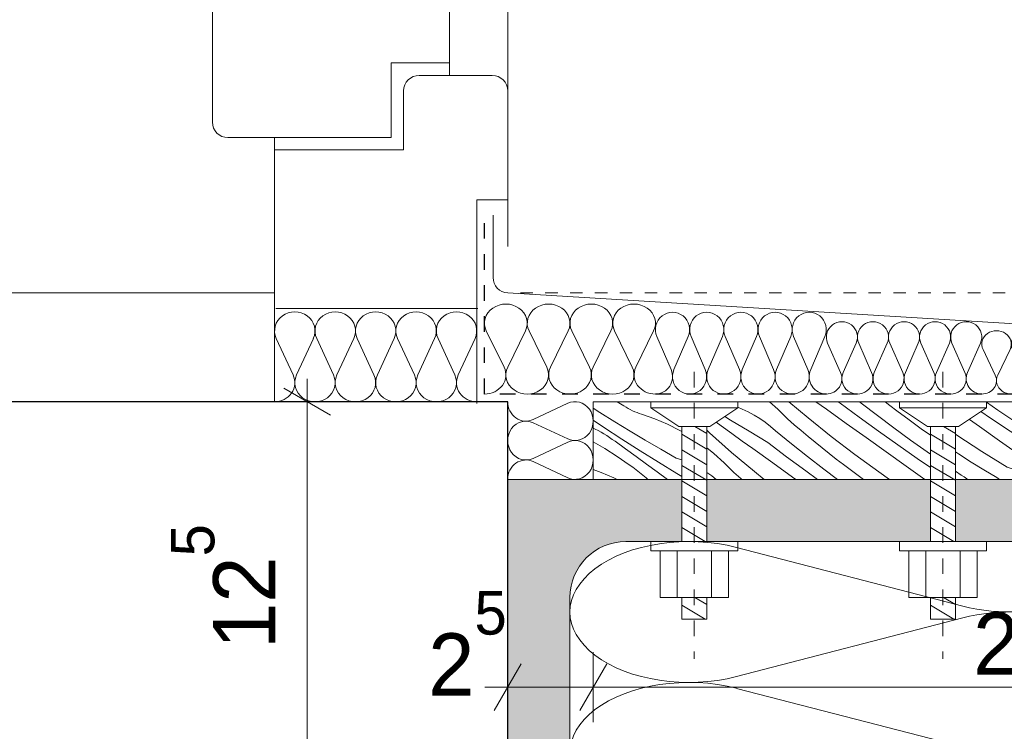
# Model space of a CAD drawing. Extents: x -93487 to -89412, y 100871 to 103816.
# Tile 5 of 15: x -92954 to -92637, y 102192 to 102421. Entities that reach past the tile are written whole.
import ezdxf

# ---------------------------------------------------------------- set-up
doc = ezdxf.new("R2010")
doc.units = 0
doc.header["$MEASUREMENT"] = 0
for name, pattern in [('Dashed', [56.444445, 28.222222, -28.222222]), ('Hidden Line', [10, 5, -5]), ('Hidden Line copy', [8, 4, -4])]:
    doc.linetypes.add(name, pattern=pattern)
for name, color, linetype, lineweight in [('Arch balustrady_Nr_Pióra__21', 7, 'Continuous', 13), ('Arch konstrukcja dachu_Nr_Pióra__21', 7, 'Continuous', 13), ('Arch odwodniene_Nr_Pióra__21', 7, 'Continuous', 13), ('Arch wykończenie_Nr_Pióra__21', 7, 'Continuous', 13), ('Arch wymiary_Nr_Pióra__21', 7, 'Continuous', 13), ('INWENT.ŚCIANY_Nr_Pióra__1', 7, 'Continuous', 25)]:
    doc.layers.add(name, color=color, linetype=linetype, lineweight=lineweight)
doc.layers.add('Arch ocieplenie', color=7, linetype='Continuous')
doc.layers.add('Arch wymiary', color=7, linetype='Continuous')
for name, color, linetype, lineweight, true_color in [('Arch ocieplenie_Nr_Pióra__17', 7, 'Continuous', 15, 0xdcd705), ('Arch ocieplenie_Nr_Pióra__25', 7, 'Continuous', 15, 0x40a5ff), ('Arch ocieplenie_Nr_Pióra__83', 7, 'Continuous', 13, 0xff9955), ('Arch okna_Nr_Pióra__4', 7, 'Continuous', 20, 0x029e21), ('Arch wykończenie_Nr_Pióra__14', 7, 'Continuous', 18, 0xbd8b17), ('arch wypelnienia_Nr_Pióra__104', 7, 'Continuous', 13, 0x876532), ('arch wypelnienia_Nr_Pióra__29', 7, 'Continuous', 35, 0x3dad99)]:
    doc.layers.add(name, color=color, linetype=linetype, lineweight=lineweight, true_color=true_color)
doc.styles.add('GENERATED_STYLE_1', font='txt')
doc.styles.add('GENERATED_STYLE_2', font='txt')
doc.dimstyles.new('GENERATED_STYLE__1', dxfattribs={"dimtxt": 20, "dimasz": 11.4, "dimexe": 0.18, "dimexo": 0, "dimgap": 0.09, "dimtad": 1, "dimtih": 1, "dimtoh": 1, "dimdec": 0, "dimlfac": 0.1, "dimzin": 0, "dimdsep": 46, "dimtxsty": 'GENERATED_STYLE_1', "dimblk": 'ARROWHEAD_2', "dimblk1": 'ARROWHEAD_2', "dimblk2": 'ARROWHEAD_2', "dimcen": 0.09, "dimclrd": 7, "dimclre": 7, "dimclrt": 7, "dimazin": 0, "dimtfac": 1, "dimtdec": 4, "dimtmove": 0, "dimatfit": 3, "dimfxl": 0, "dimtolj": 1, "dimtzin": 0, "dimarcsym": 0})
doc.dimstyles.new('GENERATED_STYLE__4', dxfattribs={"dimtxt": 20, "dimasz": 11.4, "dimexe": 0.18, "dimexo": 0, "dimgap": 0.09, "dimtad": 1, "dimdec": 0, "dimlfac": 0.1, "dimzin": 0, "dimdsep": 46, "dimtxsty": 'GENERATED_STYLE_1', "dimblk": 'ARROWHEAD_2', "dimblk1": 'ARROWHEAD_2', "dimblk2": 'ARROWHEAD_2', "dimcen": 0.09, "dimclrd": 7, "dimclre": 7, "dimclrt": 7, "dimazin": 0, "dimtfac": 1, "dimtdec": 4, "dimtmove": 0, "dimatfit": 3, "dimfxl": 0, "dimtolj": 1, "dimtzin": 0, "dimarcsym": 0})

# ---------------------------------------------------------------- blocks, each defined once
blk = doc.blocks.new('*X2')
at = {"layer": 'arch wypelnienia_Nr_Pióra__104', "linetype": 'Continuous'}
for p, q in [((-92759.45, 102296.93), (-92761.69, 102298.28)), ((-92767.19, 102294.84), (-92769.34, 102296.24)), ((-92758.78, 102296.51), (-92759.45, 102296.93)), ((-92758.1, 102296.11), (-92758.78, 102296.51)), ((-92757.41, 102295.74), (-92758.1, 102296.11)), ((-92756.7, 102295.38), (-92757.41, 102295.74)), ((-92755.98, 102295.06), (-92756.7, 102295.38)), ((-92766.01, 102290.09), (-92769.34, 102292.3)), ((-92762.35, 102291.79), (-92767.19, 102294.84)), ((-92755.25, 102294.76), (-92755.98, 102295.06)), ((-92754.51, 102294.48), (-92755.25, 102294.76)), ((-92753.76, 102294.23), (-92754.51, 102294.48)), ((-92749.57, 102292.77), (-92753.76, 102294.23)), ((-92745.49, 102291.05), (-92749.57, 102292.77)), ((-92768.74, 102289.47), (-92769.34, 102289.77)), ((-92767.78, 102288.97), (-92768.74, 102289.47)), ((-92766.84, 102288.45), (-92767.78, 102288.97)), ((-92760.16, 102286.27), (-92766.01, 102290.09)), ((-92757.48, 102288.79), (-92762.35, 102291.79)), ((-92752.58, 102285.85), (-92757.48, 102288.79)), ((-92741.52, 102289.06), (-92745.49, 102291.05)), ((-92740.84, 102288.66), (-92741.52, 102289.06)), ((-92765.91, 102287.91), (-92766.84, 102288.45)), ((-92764.99, 102287.35), (-92765.91, 102287.91)), ((-92764.09, 102286.76), (-92764.99, 102287.35)), ((-92763.2, 102286.16), (-92764.09, 102286.76)), ((-92762.32, 102285.53), (-92763.2, 102286.16)), ((-92754.28, 102282.51), (-92760.16, 102286.27)), ((-92747.64, 102282.98), (-92752.58, 102285.85)), ((-92769.34, 102285.35), (-92765.58, 102283.2)), ((-92765.58, 102283.2), (-92761.61, 102280.68)), ((-92758.95, 102283.06), (-92762.32, 102285.53)), ((-92755.58, 102280.6), (-92758.95, 102283.06)), ((-92748.37, 102278.79), (-92754.28, 102282.51)), ((-92742.67, 102280.15), (-92747.64, 102282.98)), ((-92761.61, 102280.68), (-92757.75, 102277.99)), ((-92752.2, 102278.14), (-92755.58, 102280.6)), ((-92740.84, 102279.54), (-92742.67, 102280.15)), ((-92766.81, 102275.53), (-92769.34, 102276.41)), ((-92756.65, 102277.17), (-92757.75, 102277.99)), ((-92755.55, 102276.34), (-92756.65, 102277.17)), ((-92754.47, 102275.5), (-92755.55, 102276.34)), ((-92748.81, 102275.69), (-92752.2, 102278.14)), ((-92742.43, 102275.13), (-92748.37, 102278.79)), ((-92762.73, 102273.8), (-92766.81, 102275.53)), ((-92761.68, 102273.28), (-92762.73, 102273.8)), ((-92753.4, 102274.64), (-92754.47, 102275.5)), ((-92752.34, 102273.76), (-92753.4, 102274.64)), ((-92751.76, 102273.28), (-92752.34, 102273.76)), ((-92745.48, 102273.28), (-92748.81, 102275.69)), ((-92740.84, 102274.16), (-92742.43, 102275.13))]:
    blk.add_line(p, q, dxfattribs=at)
blk = doc.blocks.new('Wypełnienie_1')
at = {"layer": 'arch wypelnienia_Nr_Pióra__104', "linetype": 'Dashed'}
blk.add_blockref('*X2', (0, 0), dxfattribs=at)
blk = doc.blocks.new('*X4')
at = {"layer": 'arch wypelnienia_Nr_Pióra__104', "linetype": 'Continuous'}
for p, q in [((-92709.96, 102295.9), (-92712.64, 102298.28)), ((-92700.24, 102293.06), (-92706.45, 102298.28)), ((-92694.35, 102295.84), (-92697.77, 102298.28)), ((-92689.89, 102297.81), (-92690.5, 102298.28)), ((-92683.15, 102297.85), (-92683.69, 102298.28)), ((-92673.92, 102297.08), (-92675.47, 102298.28)), ((-92721.4, 102295.92), (-92722.84, 102296.49)), ((-92719.46, 102295.01), (-92721.4, 102295.92)), ((-92706.84, 102292.75), (-92709.96, 102295.9)), ((-92687.95, 102291.27), (-92694.35, 102295.84)), ((-92683.76, 102293.27), (-92689.89, 102297.81)), ((-92677.93, 102293.81), (-92683.15, 102297.85)), ((-92671.62, 102295.31), (-92673.92, 102297.08)), ((-92667.75, 102292.42), (-92671.62, 102295.31)), ((-92725.19, 102292.37), (-92727.01, 102293.5)), ((-92719.21, 102288.75), (-92725.19, 102292.37)), ((-92717.57, 102293.99), (-92719.46, 102295.01)), ((-92715.74, 102292.87), (-92717.57, 102293.99)), ((-92713.98, 102291.64), (-92715.74, 102292.87)), ((-92704.65, 102290.84), (-92706.84, 102292.75)), ((-92692.78, 102287.09), (-92700.24, 102293.06)), ((-92677.58, 102288.79), (-92683.76, 102293.27)), ((-92672.64, 102289.83), (-92677.93, 102293.81)), ((-92663.83, 102289.59), (-92667.75, 102292.42)), ((-92731.98, 102288.3), (-92732.84, 102289.07)), ((-92728.19, 102290.48), (-92729.79, 102291.64)), ((-92724.79, 102288.04), (-92728.19, 102290.48)), ((-92712.3, 102290.32), (-92713.98, 102291.64)), ((-92710.68, 102288.9), (-92712.3, 102290.32)), ((-92705.57, 102284.72), (-92710.68, 102288.9)), ((-92702.45, 102288.96), (-92704.65, 102290.84)), ((-92700.22, 102287.09), (-92702.45, 102288.96)), ((-92681.54, 102286.71), (-92687.95, 102291.27)), ((-92671.36, 102284.37), (-92677.58, 102288.79)), ((-92667.31, 102285.93), (-92672.64, 102289.83)), ((-92660.84, 102287.5), (-92663.83, 102289.59)), ((-92724.81, 102281.98), (-92731.98, 102288.3)), ((-92721.4, 102285.6), (-92724.79, 102288.04)), ((-92718, 102283.17), (-92721.4, 102285.6)), ((-92713.21, 102285.18), (-92719.21, 102288.75)), ((-92697.98, 102285.25), (-92700.22, 102287.09)), ((-92685.18, 102281.28), (-92692.78, 102287.09)), ((-92675.13, 102282.14), (-92681.54, 102286.71)), ((-92661.92, 102282.11), (-92667.31, 102285.93)), ((-92730.52, 102281.6), (-92732.84, 102283.41)), ((-92711.59, 102278.6), (-92718, 102283.17)), ((-92707.13, 102280.57), (-92713.21, 102285.18)), ((-92700.4, 102280.61), (-92705.57, 102284.72)), ((-92695.73, 102283.42), (-92697.98, 102285.25)), ((-92693.45, 102281.62), (-92695.73, 102283.42)), ((-92665.09, 102280.02), (-92671.36, 102284.37)), ((-92727.2, 102278.66), (-92730.52, 102281.6)), ((-92717.49, 102275.82), (-92724.81, 102281.98)), ((-92701, 102276.02), (-92707.13, 102280.57)), ((-92695.17, 102276.56), (-92700.4, 102280.61)), ((-92691.17, 102279.83), (-92693.45, 102281.62)), ((-92688.86, 102278.07), (-92691.17, 102279.83)), ((-92677.44, 102275.66), (-92685.18, 102281.28)), ((-92668.72, 102277.58), (-92675.13, 102282.14)), ((-92660.84, 102277.14), (-92665.09, 102280.02)), ((-92660.84, 102281.37), (-92661.92, 102282.11)), ((-92724.08, 102275.51), (-92727.2, 102278.66)), ((-92705.19, 102274.03), (-92711.59, 102278.6)), ((-92690.8, 102273.28), (-92695.17, 102276.56)), ((-92684.99, 102275.18), (-92688.86, 102278.07)), ((-92662.66, 102273.28), (-92668.72, 102277.58)), ((-92731.23, 102274.4), (-92732.84, 102275.53)), ((-92729.79, 102273.28), (-92731.23, 102274.4)), ((-92721.89, 102273.6), (-92724.08, 102275.51)), ((-92721.51, 102273.28), (-92721.89, 102273.6)), ((-92714.31, 102273.28), (-92717.49, 102275.82)), ((-92704.13, 102273.28), (-92705.19, 102274.03)), ((-92697.22, 102273.28), (-92701, 102276.02)), ((-92682.36, 102273.28), (-92684.99, 102275.18)), ((-92673.99, 102273.28), (-92677.44, 102275.66))]:
    blk.add_line(p, q, dxfattribs=at)
blk = doc.blocks.new('Wypełnienie_2')
at = {"layer": 'arch wypelnienia_Nr_Pióra__104', "linetype": 'Dashed'}
blk.add_blockref('*X4', (0, 0), dxfattribs=at)
blk = doc.blocks.new('*X6')
at = {"layer": 'arch wypelnienia_Nr_Pióra__104', "linetype": 'Continuous'}
for p, q in [((-92630.53, 102296.11), (-92633.93, 102298.28)), ((-92618.98, 102294.4), (-92625.2, 102298.28)), ((-92614.71, 102298.28), (-92612.72, 102297.46)), ((-92605.19, 102297.86), (-92605.87, 102298.28)), ((-92599.56, 102297.95), (-92600.06, 102298.28)), ((-92587.03, 102296.93), (-92589.27, 102298.28)), ((-92572.51, 102298.28), (-92571.95, 102297.92)), ((-92565.91, 102297.84), (-92566.52, 102298.28)), ((-92558.71, 102296.03), (-92562.28, 102298.28)), ((-92553.01, 102297.4), (-92554.56, 102298.28)), ((-92537.54, 102295.9), (-92540.22, 102298.28)), ((-92527.82, 102293.06), (-92534.03, 102298.28)), ((-92521.93, 102295.84), (-92525.34, 102298.28)), ((-92517.47, 102297.81), (-92518.08, 102298.28)), ((-92510.73, 102297.85), (-92511.27, 102298.28)), ((-92501.5, 102297.08), (-92503.04, 102298.28)), ((-92639.23, 102295.6), (-92642.84, 102298.09)), ((-92633.74, 102291.92), (-92639.23, 102295.6)), ((-92626.41, 102293.59), (-92630.53, 102296.11)), ((-92612.72, 102297.46), (-92610.46, 102296.5)), ((-92610.46, 102296.5), (-92608.22, 102295.5)), ((-92608.22, 102295.5), (-92606, 102294.46)), ((-92599.41, 102293.95), (-92605.19, 102297.86)), ((-92594.77, 102294.84), (-92599.56, 102297.95)), ((-92586.36, 102296.51), (-92587.03, 102296.93)), ((-92585.68, 102296.11), (-92586.36, 102296.51)), ((-92584.99, 102295.74), (-92585.68, 102296.11)), ((-92584.28, 102295.38), (-92584.99, 102295.74)), ((-92583.56, 102295.06), (-92584.28, 102295.38)), ((-92571.95, 102297.92), (-92568.09, 102295.23)), ((-92566.98, 102294.42), (-92568.09, 102295.23)), ((-92562.54, 102295.38), (-92565.91, 102297.84)), ((-92559.15, 102292.93), (-92562.54, 102295.38)), ((-92552.77, 102292.37), (-92558.71, 102296.03)), ((-92550.97, 102296.71), (-92553.01, 102297.4)), ((-92548.98, 102295.92), (-92550.97, 102296.71)), ((-92547.04, 102295.01), (-92548.98, 102295.92)), ((-92534.42, 102292.75), (-92537.54, 102295.9)), ((-92515.52, 102291.27), (-92521.93, 102295.84)), ((-92511.34, 102293.27), (-92517.47, 102297.81)), ((-92505.5, 102293.81), (-92510.73, 102297.85)), ((-92499.34, 102295.42), (-92501.5, 102297.08)), ((-92645.06, 102290.26), (-92648.35, 102292.6)), ((-92641.53, 102292.98), (-92644.63, 102295.08)), ((-92635.17, 102288.77), (-92641.53, 102292.98)), ((-92622.26, 102291.12), (-92626.41, 102293.59)), ((-92618.98, 102294.4), (-92614.48, 102293.02)), ((-92614.48, 102293.02), (-92610.05, 102291.43)), ((-92606, 102294.46), (-92603.79, 102293.38)), ((-92603.79, 102293.38), (-92601.6, 102292.27)), ((-92601.6, 102292.27), (-92599.43, 102291.12)), ((-92593.59, 102290.09), (-92599.41, 102293.95)), ((-92589.93, 102291.79), (-92594.77, 102294.84)), ((-92582.83, 102294.76), (-92583.56, 102295.06)), ((-92582.09, 102294.48), (-92582.83, 102294.76)), ((-92581.34, 102294.23), (-92582.09, 102294.48)), ((-92577.15, 102292.77), (-92581.34, 102294.23)), ((-92573.07, 102291.05), (-92577.15, 102292.77)), ((-92565.89, 102293.58), (-92566.98, 102294.42)), ((-92564.81, 102292.74), (-92565.89, 102293.58)), ((-92563.73, 102291.88), (-92564.81, 102292.74)), ((-92555.76, 102290.48), (-92559.15, 102292.93)), ((-92546.79, 102288.75), (-92552.77, 102292.37)), ((-92545.15, 102293.99), (-92547.04, 102295.01)), ((-92543.32, 102292.87), (-92545.15, 102293.99)), ((-92541.56, 102291.64), (-92543.32, 102292.87)), ((-92532.23, 102290.84), (-92534.42, 102292.75)), ((-92520.36, 102287.09), (-92527.82, 102293.06)), ((-92505.16, 102288.79), (-92511.34, 102293.27)), ((-92500.22, 102289.83), (-92505.5, 102293.81)), ((-92638.65, 102285.71), (-92645.06, 102290.26)), ((-92628.76, 102284.62), (-92635.17, 102288.77)), ((-92632.81, 102291.31), (-92633.74, 102291.92)), ((-92631.89, 102290.7), (-92632.81, 102291.31)), ((-92630.96, 102290.09), (-92631.89, 102290.7)), ((-92630.02, 102289.49), (-92630.96, 102290.09)), ((-92629.09, 102288.89), (-92630.02, 102289.49)), ((-92628.16, 102288.29), (-92629.09, 102288.89)), ((-92620.05, 102289.64), (-92622.26, 102291.12)), ((-92617.82, 102288.17), (-92620.05, 102289.64)), ((-92610.05, 102291.43), (-92605.7, 102289.66)), ((-92605.7, 102289.66), (-92601.43, 102287.69)), ((-92599.43, 102291.12), (-92597.28, 102289.94)), ((-92596.32, 102289.47), (-92597.28, 102289.94)), ((-92595.36, 102288.97), (-92596.32, 102289.47)), ((-92594.42, 102288.45), (-92595.36, 102288.97)), ((-92587.74, 102286.27), (-92593.59, 102290.09)), ((-92585.06, 102288.79), (-92589.93, 102291.79)), ((-92580.16, 102285.85), (-92585.06, 102288.79)), ((-92569.1, 102289.06), (-92573.07, 102291.05)), ((-92565.28, 102286.81), (-92569.1, 102289.06)), ((-92562.67, 102291), (-92563.73, 102291.88)), ((-92561.62, 102290.12), (-92562.67, 102291)), ((-92560.59, 102289.22), (-92561.62, 102290.12)), ((-92559.56, 102288.3), (-92560.59, 102289.22)), ((-92552.37, 102288.04), (-92555.76, 102290.48)), ((-92539.87, 102290.32), (-92541.56, 102291.64)), ((-92538.26, 102288.9), (-92539.87, 102290.32)), ((-92533.15, 102284.72), (-92538.26, 102288.9)), ((-92530.02, 102288.96), (-92532.23, 102290.84)), ((-92527.8, 102287.09), (-92530.02, 102288.96)), ((-92509.12, 102286.71), (-92515.52, 102291.27)), ((-92499.34, 102284.66), (-92505.16, 102288.79)), ((-92499.34, 102289.19), (-92500.22, 102289.83)), ((-92652.33, 102287.47), (-92652.84, 102287.82)), ((-92644.34, 102282.22), (-92652.33, 102287.47)), ((-92632.23, 102281.15), (-92638.65, 102285.71)), ((-92627.22, 102287.69), (-92628.16, 102288.29)), ((-92626.28, 102287.1), (-92627.22, 102287.69)), ((-92621.56, 102283.87), (-92626.28, 102287.1)), ((-92615.59, 102286.72), (-92617.82, 102288.17)), ((-92613.35, 102285.28), (-92615.59, 102286.72)), ((-92601.43, 102287.69), (-92597.24, 102285.53)), ((-92593.49, 102287.91), (-92594.42, 102288.45)), ((-92592.57, 102287.35), (-92593.49, 102287.91)), ((-92591.67, 102286.76), (-92592.57, 102287.35)), ((-92590.78, 102286.16), (-92591.67, 102286.76)), ((-92589.9, 102285.53), (-92590.78, 102286.16)), ((-92581.86, 102282.51), (-92587.74, 102286.27)), ((-92575.22, 102282.98), (-92580.16, 102285.85)), ((-92561.6, 102284.32), (-92565.28, 102286.81)), ((-92552.39, 102281.98), (-92559.56, 102288.3)), ((-92548.98, 102285.6), (-92552.37, 102288.04)), ((-92545.58, 102283.17), (-92548.98, 102285.6)), ((-92540.79, 102285.18), (-92546.79, 102288.75)), ((-92525.56, 102285.25), (-92527.8, 102287.09)), ((-92512.76, 102281.28), (-92520.36, 102287.09)), ((-92502.71, 102282.14), (-92509.12, 102286.71)), ((-92627.97, 102284.11), (-92628.76, 102284.62)), ((-92627.18, 102283.61), (-92627.97, 102284.11)), ((-92626.39, 102283.11), (-92627.18, 102283.61)), ((-92625.6, 102282.61), (-92626.39, 102283.11)), ((-92624.81, 102282.11), (-92625.6, 102282.61)), ((-92616.8, 102280.71), (-92621.56, 102283.87)), ((-92611.09, 102283.86), (-92613.35, 102285.28)), ((-92608.83, 102282.45), (-92611.09, 102283.86)), ((-92606.56, 102281.07), (-92608.83, 102282.45)), ((-92597.24, 102285.53), (-92593.16, 102283.2)), ((-92593.16, 102283.2), (-92589.19, 102280.68)), ((-92586.53, 102283.06), (-92589.9, 102285.53)), ((-92583.16, 102280.6), (-92586.53, 102283.06)), ((-92575.95, 102278.79), (-92581.86, 102282.51)), ((-92570.25, 102280.15), (-92575.22, 102282.98)), ((-92558.1, 102281.6), (-92561.6, 102284.32)), ((-92539.17, 102278.6), (-92545.58, 102283.17)), ((-92534.71, 102280.57), (-92540.79, 102285.18)), ((-92527.97, 102280.61), (-92533.15, 102284.72)), ((-92523.31, 102283.42), (-92525.56, 102285.25)), ((-92521.03, 102281.62), (-92523.31, 102283.42)), ((-92651.84, 102281.46), (-92652.84, 102282.12)), ((-92647.77, 102278.87), (-92651.84, 102281.46)), ((-92636.22, 102277.16), (-92644.34, 102282.22)), ((-92632.23, 102281.15), (-92629.96, 102280.22)), ((-92629.96, 102280.22), (-92627.7, 102279.26)), ((-92627.7, 102279.26), (-92625.46, 102278.25)), ((-92624.02, 102281.61), (-92624.81, 102282.11)), ((-92623.23, 102281.11), (-92624.02, 102281.61)), ((-92622.44, 102280.61), (-92623.23, 102281.11)), ((-92616.65, 102276.71), (-92622.44, 102280.61)), ((-92612.01, 102277.6), (-92616.8, 102280.71)), ((-92604.27, 102279.69), (-92606.56, 102281.07)), ((-92603.61, 102279.27), (-92604.27, 102279.69)), ((-92602.92, 102278.87), (-92603.61, 102279.27)), ((-92589.19, 102280.68), (-92585.33, 102277.99)), ((-92579.78, 102278.14), (-92583.16, 102280.6)), ((-92568.22, 102279.47), (-92570.25, 102280.15)), ((-92566.23, 102278.68), (-92568.22, 102279.47)), ((-92554.78, 102278.66), (-92558.1, 102281.6)), ((-92545.07, 102275.82), (-92552.39, 102281.98)), ((-92528.58, 102276.02), (-92534.71, 102280.57)), ((-92522.75, 102276.56), (-92527.97, 102280.61)), ((-92518.74, 102279.83), (-92521.03, 102281.62)), ((-92516.44, 102278.07), (-92518.74, 102279.83)), ((-92505.02, 102275.66), (-92512.76, 102281.28)), ((-92499.34, 102279.75), (-92502.71, 102282.14)), ((-92643.65, 102276.34), (-92647.77, 102278.87)), ((-92639.5, 102273.88), (-92643.65, 102276.34)), ((-92636.22, 102277.16), (-92631.73, 102275.77)), ((-92625.46, 102278.25), (-92623.24, 102277.21)), ((-92623.24, 102277.21), (-92621.03, 102276.14)), ((-92621.03, 102276.14), (-92618.84, 102275.03)), ((-92611.49, 102273.28), (-92616.65, 102276.71)), ((-92607.17, 102274.54), (-92612.01, 102277.6)), ((-92602.23, 102278.49), (-92602.92, 102278.87)), ((-92601.52, 102278.14), (-92602.23, 102278.49)), ((-92600.8, 102277.82), (-92601.52, 102278.14)), ((-92600.07, 102277.52), (-92600.8, 102277.82)), ((-92599.33, 102277.24), (-92600.07, 102277.52)), ((-92598.58, 102276.99), (-92599.33, 102277.24)), ((-92594.39, 102275.53), (-92598.58, 102276.99)), ((-92584.22, 102277.17), (-92585.33, 102277.99)), ((-92583.13, 102276.34), (-92584.22, 102277.17)), ((-92582.05, 102275.5), (-92583.13, 102276.34)), ((-92576.39, 102275.69), (-92579.78, 102278.14)), ((-92570.01, 102275.13), (-92575.95, 102278.79)), ((-92564.28, 102277.77), (-92566.23, 102278.68)), ((-92562.39, 102276.75), (-92564.28, 102277.77)), ((-92560.57, 102275.63), (-92562.39, 102276.75)), ((-92551.66, 102275.51), (-92554.78, 102278.66)), ((-92532.77, 102274.03), (-92539.17, 102278.6)), ((-92518.38, 102273.28), (-92522.75, 102276.56)), ((-92512.57, 102275.18), (-92516.44, 102278.07)), ((-92650.98, 102274.68), (-92652.84, 102275.92)), ((-92650.06, 102274.07), (-92650.98, 102274.68)), ((-92649.13, 102273.46), (-92650.06, 102274.07)), ((-92648.85, 102273.28), (-92649.13, 102273.46)), ((-92638.6, 102273.28), (-92639.5, 102273.88)), ((-92631.73, 102275.77), (-92627.3, 102274.19)), ((-92627.3, 102274.19), (-92625.06, 102273.28)), ((-92618.84, 102275.03), (-92616.67, 102273.88)), ((-92616.67, 102273.88), (-92615.57, 102273.28)), ((-92605.12, 102273.28), (-92607.17, 102274.54)), ((-92590.31, 102273.8), (-92594.39, 102275.53)), ((-92589.26, 102273.28), (-92590.31, 102273.8)), ((-92580.98, 102274.64), (-92582.05, 102275.5)), ((-92579.91, 102273.76), (-92580.98, 102274.64)), ((-92579.34, 102273.28), (-92579.91, 102273.76)), ((-92573.06, 102273.28), (-92576.39, 102275.69)), ((-92566.96, 102273.28), (-92570.01, 102275.13)), ((-92558.81, 102274.4), (-92560.57, 102275.63)), ((-92557.37, 102273.28), (-92558.81, 102274.4)), ((-92549.47, 102273.6), (-92551.66, 102275.51)), ((-92549.09, 102273.28), (-92549.47, 102273.6)), ((-92541.89, 102273.28), (-92545.07, 102275.82)), ((-92531.71, 102273.28), (-92532.77, 102274.03)), ((-92524.79, 102273.28), (-92528.58, 102276.02)), ((-92509.94, 102273.28), (-92512.57, 102275.18)), ((-92501.57, 102273.28), (-92505.02, 102275.66))]:
    blk.add_line(p, q, dxfattribs=at)
blk = doc.blocks.new('Wypełnienie_3')
at = {"layer": 'arch wypelnienia_Nr_Pióra__104', "linetype": 'Dashed'}
blk.add_blockref('*X6', (0, 0), dxfattribs=at)
blk = doc.blocks.new('Izolacja cieplna 14_4', base_point=(-92749.33, 102300.75))
at = {"layer": 'Arch ocieplenie_Nr_Pióra__83', "linetype": 'Continuous'}
for p, q in [((-92798.02, 102309.37), (-92803.74, 102321.06)), ((-92791.15, 102321.06), (-92796.86, 102309.37)), ((-92784.27, 102309.37), (-92789.99, 102321.06)), ((-92777.4, 102321.06), (-92783.12, 102309.37)), ((-92770.53, 102309.37), (-92776.24, 102321.06)), ((-92763.65, 102321.06), (-92769.37, 102309.37)), ((-92756.78, 102309.37), (-92762.5, 102321.06)), ((-92749.91, 102321.06), (-92755.63, 102309.37))]:
    blk.add_line(p, q, dxfattribs=at)
for centre, start_param, end_param in [((-92797.44, 102323.53), 2.728799, 6.695979), ((-92783.69, 102323.53), 2.728799, 6.695979), ((-92769.95, 102323.53), 2.728799, 6.695979), ((-92756.2, 102323.53), 2.728799, 6.695979), ((-92804.31, 102306.9), 1.570796, 3.554385), ((-92790.57, 102306.9), 5.870392, 9.837571), ((-92776.82, 102306.9), 5.870392, 9.837571), ((-92763.08, 102306.9), 5.870392, 9.837571), ((-92749.33, 102306.9), 5.870392, 7.853982)]:
    blk.add_ellipse(centre, major_axis=(-6.87, 0), ratio=0.895514, start_param=start_param, end_param=end_param, dxfattribs=at)
blk = doc.blocks.new('Izolacja cieplna 14_5', base_point=(-92644.35, 102300.75))
at = {"layer": 'Arch ocieplenie_Nr_Pióra__83', "linetype": 'Continuous'}
for p, q in [((-92689.77, 102307.68), (-92693.93, 102317.07)), ((-92684.77, 102317.07), (-92688.93, 102307.68)), ((-92679.77, 102307.68), (-92683.93, 102317.07)), ((-92674.77, 102317.07), (-92678.93, 102307.68)), ((-92669.77, 102307.68), (-92673.93, 102317.07)), ((-92664.77, 102317.07), (-92668.93, 102307.68)), ((-92659.77, 102307.68), (-92663.93, 102317.07)), ((-92654.77, 102317.07), (-92658.93, 102307.68)), ((-92649.77, 102307.68), (-92653.93, 102317.07)), ((-92644.77, 102317.07), (-92648.93, 102307.68))]:
    blk.add_line(p, q, dxfattribs=at)
for centre, start_param, end_param in [((-92689.35, 102319.06), 2.728799, 6.695979), ((-92679.35, 102319.06), 2.728799, 6.695979), ((-92669.35, 102319.06), 2.728799, 6.695979), ((-92659.35, 102319.06), 2.728799, 6.695979), ((-92649.35, 102319.06), 2.728799, 6.695979), ((-92694.35, 102305.69), 1.570796, 3.554385), ((-92684.35, 102305.69), 5.870392, 9.837571), ((-92674.35, 102305.69), 5.870392, 9.837571), ((-92664.35, 102305.69), 5.870392, 9.837571), ((-92654.35, 102305.69), 5.870392, 9.837571), ((-92644.35, 102305.69), 5.870392, 7.853982)]:
    blk.add_ellipse(centre, major_axis=(-5, 0), ratio=0.989337, start_param=start_param, end_param=end_param, dxfattribs=at)
blk = doc.blocks.new('Izolacja cieplna 14_7', base_point=(-92806.81, 102298.25))
at = {"layer": 'Arch ocieplenie_Nr_Pióra__17', "linetype": 'Continuous'}
for p, q in [((-92865.89, 102306.87), (-92871.3, 102318.56)), ((-92859.38, 102318.56), (-92864.79, 102306.87)), ((-92852.88, 102306.87), (-92858.29, 102318.56)), ((-92846.38, 102318.56), (-92851.79, 102306.87)), ((-92839.87, 102306.87), (-92845.28, 102318.56)), ((-92833.37, 102318.56), (-92838.78, 102306.87)), ((-92826.87, 102306.87), (-92832.28, 102318.56)), ((-92820.37, 102318.56), (-92825.78, 102306.87)), ((-92813.86, 102306.87), (-92819.27, 102318.56)), ((-92807.36, 102318.56), (-92812.77, 102306.87))]:
    blk.add_line(p, q, dxfattribs=at)
for centre, start_param, end_param in [((-92865.34, 102321.03), 2.728799, 6.695979), ((-92852.33, 102321.03), 2.728799, 6.695979), ((-92839.33, 102321.03), 2.728799, 6.695979), ((-92826.32, 102321.03), 2.728799, 6.695979), ((-92813.32, 102321.03), 2.728799, 6.695979), ((-92871.84, 102304.4), 1.570796, 3.554385), ((-92858.84, 102304.4), 5.870392, 9.837571), ((-92845.83, 102304.4), 5.870392, 9.837571), ((-92832.82, 102304.4), 5.870392, 9.837571), ((-92819.82, 102304.4), 5.870392, 9.837571), ((-92806.81, 102304.4), 5.870392, 7.853982)]:
    blk.add_ellipse(centre, major_axis=(-6.5, 0), ratio=0.946497, start_param=start_param, end_param=end_param, dxfattribs=at)
blk = doc.blocks.new('Izolacja cieplna 14_13', base_point=(-92694.35, 102300.75))
at = {"layer": 'Arch ocieplenie_Nr_Pióra__83', "linetype": 'Continuous'}
for p, q in [((-92744.29, 102308.58), (-92748.87, 102319.2)), ((-92738.79, 102319.2), (-92743.37, 102308.58)), ((-92733.3, 102308.58), (-92737.87, 102319.2)), ((-92727.8, 102319.2), (-92732.37, 102308.58)), ((-92722.3, 102308.58), (-92726.87, 102319.2)), ((-92716.8, 102319.2), (-92721.38, 102308.58)), ((-92711.3, 102308.58), (-92715.88, 102319.2)), ((-92705.8, 102319.2), (-92710.38, 102308.58)), ((-92700.31, 102308.58), (-92704.88, 102319.2)), ((-92694.81, 102319.2), (-92699.38, 102308.58))]:
    blk.add_line(p, q, dxfattribs=at)
for centre, start_param, end_param in [((-92743.83, 102321.44), 1.158003, 5.125183), ((-92732.83, 102321.44), 1.158003, 5.125183), ((-92721.84, 102321.44), 1.158003, 5.125183), ((-92710.84, 102321.44), 1.158003, 5.125183), ((-92699.84, 102321.44), 1.158003, 5.125183), ((-92749.33, 102306.34), 0, 1.983589), ((-92738.33, 102306.34), 4.299595, 8.266774), ((-92727.34, 102306.34), 4.299595, 8.266774), ((-92716.34, 102306.34), 4.299595, 8.266774), ((-92705.34, 102306.34), 4.299595, 8.266774), ((-92694.35, 102306.34), 4.299596, 6.283185)]:
    blk.add_ellipse(centre, major_axis=(0, -5.59), ratio=0.983422, start_param=start_param, end_param=end_param, dxfattribs=at)
blk = doc.blocks.new('Izolacja cieplna 14_14', base_point=(-92596.84, 102300.75))
at = {"layer": 'Arch ocieplenie_Nr_Pióra__83', "linetype": 'Continuous'}
for p, q in [((-92639.99, 102306.82), (-92643.95, 102315.05)), ((-92635.24, 102315.05), (-92639.2, 102306.82)), ((-92630.49, 102306.82), (-92634.45, 102315.05)), ((-92625.74, 102315.05), (-92629.7, 102306.82)), ((-92620.99, 102306.82), (-92624.95, 102315.05)), ((-92616.24, 102315.05), (-92620.2, 102306.82)), ((-92611.49, 102306.82), (-92615.45, 102315.05)), ((-92606.74, 102315.05), (-92610.7, 102306.82)), ((-92601.99, 102306.82), (-92605.95, 102315.05)), ((-92597.24, 102315.05), (-92601.19, 102306.82))]:
    blk.add_line(p, q, dxfattribs=at)
for centre, start_param, end_param in [((-92639.6, 102316.79), 2.728799, 6.695979), ((-92630.1, 102316.79), 2.728799, 6.695979), ((-92620.59, 102316.79), 2.728799, 6.695979), ((-92611.09, 102316.79), 2.728799, 6.695979), ((-92601.59, 102316.79), 2.728799, 6.695979), ((-92644.35, 102305.08), 1.570796, 3.554385), ((-92634.85, 102305.08), 5.870392, 9.837571), ((-92625.34, 102305.08), 5.870392, 9.837571), ((-92615.84, 102305.08), 5.870392, 9.837571), ((-92606.34, 102305.08), 5.870392, 9.837571), ((-92596.84, 102305.08), 5.870392, 7.853982)]:
    blk.add_ellipse(centre, major_axis=(-4.75, 0), ratio=0.91248, start_param=start_param, end_param=end_param, dxfattribs=at)
blk = doc.blocks.new('Izolacja cieplna 14_16', base_point=(-92596.84, 102207.97))
at = {"layer": 'Arch ocieplenie_Nr_Pióra__25', "linetype": 'Continuous'}
for p, q in [((-92650.48, 102232.52), (-92723.21, 102251.37)), ((-92723.21, 102209.87), (-92650.48, 102228.72))]:
    blk.add_line(p, q, dxfattribs=at)
for centre, start_param, end_param in [((-92738.56, 102230.62), 4.299595, 8.266775), ((-92635.13, 102253.28), 1.158004, 3.141593), ((-92635.13, 102207.97), 3.141593, 5.125182)]:
    blk.add_ellipse(centre, major_axis=(-38.28, 0), ratio=0.59182, start_param=start_param, end_param=end_param, dxfattribs=at)
blk = doc.blocks.new('Izolacja cieplna 14_17', base_point=(-92596.84, 102162.65))
at = {"layer": 'Arch ocieplenie_Nr_Pióra__25', "linetype": 'Continuous'}
for p, q in [((-92650.48, 102187.21), (-92723.21, 102206.06)), ((-92723.21, 102164.56), (-92650.48, 102183.41))]:
    blk.add_line(p, q, dxfattribs=at)
for centre, start_param, end_param in [((-92738.56, 102185.31), 4.299595, 8.266775), ((-92635.13, 102207.97), 1.158004, 3.141593), ((-92635.13, 102162.65), 3.141593, 5.125182)]:
    blk.add_ellipse(centre, major_axis=(-38.28, 0), ratio=0.59182, start_param=start_param, end_param=end_param, dxfattribs=at)
blk = doc.blocks.new('Izolacja cieplna 14_20', base_point=(-92796.84, 102273.28))
at = {"layer": 'Arch ocieplenie_Nr_Pióra__17', "linetype": 'Continuous'}
for p, q in [((-92788.65, 102292.55), (-92777.54, 102297.75)), ((-92777.54, 102286.3), (-92788.65, 102291.5)), ((-92788.65, 102280.05), (-92777.54, 102285.25)), ((-92777.54, 102273.8), (-92788.65, 102279))]:
    blk.add_line(p, q, dxfattribs=at)
for centre, start_param, end_param in [((-92790.99, 102298.28), 1.570796, 3.554385), ((-92775.19, 102292.03), 2.728799, 6.695979), ((-92790.99, 102285.78), 5.870392, 9.837571), ((-92775.19, 102279.53), 2.728799, 6.695979), ((-92790.99, 102273.28), 5.870392, 7.853982)]:
    blk.add_ellipse(centre, major_axis=(0, 6.25), ratio=0.935721, start_param=start_param, end_param=end_param, dxfattribs=at)
blk = doc.blocks.new('*D97')
at = {"layer": 'Arch wymiary_Nr_Pióra__21', "linetype": 'Continuous'}
for p, q in [((-92423.13, 102077.61), (-92408.13, 102068.95)), ((-92404.38, 102073.28), (-92426.88, 102073.28)), ((-92415.63, 101693.25), (-92415.63, 102073.28)), ((-92423.13, 101697.58), (-92408.13, 101688.92)), ((-92404.38, 101693.25), (-92426.88, 101693.25))]:
    blk.add_line(p, q, dxfattribs=at)
at = {"layer": 'Arch wymiary_Nr_Pióra__21', "char_height": 20, "attachment_point": 7, "rotation": 90}
for s, insert, style in [('{3\\A1{\\H0.7x;\\S5^  ;}}', (-92425.76, 102305.14), 'GENERATED_STYLE_2'), ('{2\\A1{\\H0.7x;\\S5^  ;}}', (-92425.87, 102247.7), 'GENERATED_STYLE_2'), ('{20}', (-92419.63, 102149.85), 'GENERATED_STYLE_1'), ('{38}', (-92419.63, 101870.46), 'GENERATED_STYLE_1'), ('{20}', (-92419.63, 101580.45), 'GENERATED_STYLE_1')]:
    blk.add_mtext(s, dxfattribs=dict(at, insert=insert, style=style))
blk = doc.blocks.new('ARROWHEAD_2')
at = {"color": 0, "linetype": 'Continuous', "lineweight": 0}
for p, q in [((-0.378, -0.655), (0.378, 0.655)), ((0, 0), (-1, 0))]:
    blk.add_line(p, q, dxfattribs=at)
blk = doc.blocks.new('*D98')
at = {"layer": 'Arch wymiary_Nr_Pióra__21', "linetype": 'Continuous'}
for p, q in [((-92423.13, 102277.61), (-92408.13, 102268.95)), ((-92404.38, 102273.28), (-92426.88, 102273.28)), ((-92415.63, 102073.28), (-92415.63, 102273.28)), ((-92423.13, 102077.61), (-92408.13, 102068.95)), ((-92404.38, 102073.28), (-92426.88, 102073.28))]:
    blk.add_line(p, q, dxfattribs=at)
at = {"layer": 'Arch wymiary_Nr_Pióra__21', "char_height": 20, "attachment_point": 7, "rotation": 90}
for s, insert, style in [('{3\\A1{\\H0.7x;\\S5^  ;}}', (-92425.76, 102305.14), 'GENERATED_STYLE_2'), ('{2\\A1{\\H0.7x;\\S5^  ;}}', (-92425.87, 102247.7), 'GENERATED_STYLE_2'), ('{20}', (-92419.63, 102149.85), 'GENERATED_STYLE_1'), ('{38}', (-92419.63, 101870.46), 'GENERATED_STYLE_1'), ('{20}', (-92419.63, 101580.45), 'GENERATED_STYLE_1')]:
    blk.add_mtext(s, dxfattribs=dict(at, insert=insert, style=style))
blk = doc.blocks.new('*D101')
at = {"layer": 'Arch wymiary_Nr_Pióra__21', "linetype": 'Continuous'}
for p, q in [((-92868.86, 102177.61), (-92853.86, 102168.95)), ((-92850.11, 102173.28), (-92872.61, 102173.28)), ((-92861.36, 102073.28), (-92861.36, 102173.28)), ((-92868.86, 102077.61), (-92853.86, 102068.95)), ((-92850.11, 102073.28), (-92872.61, 102073.28)), ((-92861.36, 102065.94), (-92861.36, 102073.28))]:
    blk.add_line(p, q, dxfattribs=at)
at = {"layer": 'Arch wymiary_Nr_Pióra__21', "char_height": 20, "attachment_point": 7, "rotation": 90}
for s, insert, style in [('{12\\A1{\\H0.7x;\\S5^  ;}}', (-92871.61, 102218.74), 'GENERATED_STYLE_2'), ('{10}', (-92865.36, 102110.48), 'GENERATED_STYLE_1')]:
    blk.add_mtext(s, dxfattribs=dict(at, insert=insert, style=style))
blk = doc.blocks.new('*D102')
at = {"layer": 'Arch wymiary_Nr_Pióra__21', "linetype": 'Continuous'}
for p, q in [((-92861.36, 102298.25), (-92861.36, 102305.58)), ((-92853.86, 102293.92), (-92868.86, 102302.58)), ((-92850.11, 102298.25), (-92872.61, 102298.25)), ((-92861.36, 102173.28), (-92861.36, 102298.25)), ((-92868.86, 102177.61), (-92853.86, 102168.95)), ((-92850.11, 102173.28), (-92872.61, 102173.28))]:
    blk.add_line(p, q, dxfattribs=at)
at = {"layer": 'Arch wymiary_Nr_Pióra__21', "char_height": 20, "attachment_point": 7, "rotation": 90}
for s, insert, style in [('{12\\A1{\\H0.7x;\\S5^  ;}}', (-92871.61, 102218.74), 'GENERATED_STYLE_2'), ('{10}', (-92865.36, 102110.48), 'GENERATED_STYLE_1')]:
    blk.add_mtext(s, dxfattribs=dict(at, insert=insert, style=style))
blk = doc.blocks.new('*D103')
at = {"layer": 'Arch wymiary_Nr_Pióra__21', "linetype": 'Continuous'}
for p, q in [((-92796.84, 102195.19), (-92796.84, 102217.69)), ((-92769.34, 102195.19), (-92769.34, 102217.69)), ((-92792.51, 102213.94), (-92801.17, 102198.94)), ((-92765.01, 102213.94), (-92773.67, 102198.94)), ((-92804.18, 102206.44), (-92796.84, 102206.44)), ((-92796.84, 102206.44), (-92769.34, 102206.44))]:
    blk.add_line(p, q, dxfattribs=at)
at = {"layer": 'Arch wymiary_Nr_Pióra__21', "char_height": 20, "attachment_point": 7}
for s, insert, style in [('{2\\A1{\\H0.7x;\\S5^  ;}}', (-92822.43, 102203.75), 'GENERATED_STYLE_2'), ('{27}', (-92647.14, 102210.44), 'GENERATED_STYLE_1')]:
    blk.add_mtext(s, dxfattribs=dict(at, insert=insert, style=style))
blk = doc.blocks.new('*D104')
at = {"layer": 'Arch wymiary_Nr_Pióra__21', "linetype": 'Continuous'}
for p, q in [((-92769.34, 102195.19), (-92769.34, 102217.69)), ((-92499.34, 102195.19), (-92499.34, 102217.69)), ((-92765.01, 102213.94), (-92773.67, 102198.94)), ((-92503.67, 102198.94), (-92495.01, 102213.94)), ((-92769.34, 102206.44), (-92499.34, 102206.44)), ((-92499.34, 102206.44), (-92492.01, 102206.44))]:
    blk.add_line(p, q, dxfattribs=at)
at = {"layer": 'Arch wymiary_Nr_Pióra__21', "char_height": 20, "attachment_point": 7}
for s, insert, style in [('{2\\A1{\\H0.7x;\\S5^  ;}}', (-92822.43, 102203.75), 'GENERATED_STYLE_2'), ('{27}', (-92647.14, 102210.44), 'GENERATED_STYLE_1')]:
    blk.add_mtext(s, dxfattribs=dict(at, insert=insert, style=style))

msp = doc.modelspace()

# ---------------------------------------------------------------- hatches: boundary and pattern name
at = {"layer": 'arch wypelnienia_Nr_Pióra__29', "linetype": 'Continuous', "lineweight": 0, "true_color": 0x0f2b26}
for points in [[(-92740.84, 102273.28), (-92796.84, 102273.28), (-92796.84, 102179.28), (-92776.84, 102179.28), (-92776.84, 102235.28, -0.414214), (-92758.84, 102253.28), (-92740.84, 102253.28)], [(-92660.84, 102273.28), (-92732.84, 102273.28), (-92732.84, 102253.28), (-92660.84, 102253.28)], [(-92596.84, 102273.28), (-92652.84, 102273.28), (-92652.84, 102253.28), (-92605.84, 102253.28, 0.414214), (-92596.84, 102262.28)]]:
    msp.add_hatch(color=118, dxfattribs=at).paths.add_polyline_path(points, flags=0)

# ---------------------------------------------------------------- linework, layer by layer
at = {"layer": 'Arch balustrady_Nr_Pióra__21', "linetype": 'Hidden Line copy'}
msp.add_line((-91996.78, 102333.25), (-92796.85, 102333.25), dxfattribs=at)
at = {"layer": 'Arch konstrukcja dachu_Nr_Pióra__21', "linetype": 'Hidden Line'}
for p, q in [((-92736.84, 102307.86), (-92736.84, 102215.55)), ((-92656.84, 102307.86), (-92656.84, 102215.55))]:
    msp.add_line(p, q, dxfattribs=at)
at = {"layer": 'Arch konstrukcja dachu_Nr_Pióra__21', "linetype": 'Continuous'}
for p, q in [((-92722.84, 102298.28), (-92750.84, 102298.28)), ((-92750.84, 102298.28), (-92750.84, 102296.28)), ((-92722.84, 102296.28), (-92722.84, 102298.28)), ((-92642.84, 102298.28), (-92670.84, 102298.28)), ((-92670.84, 102298.28), (-92670.84, 102296.28)), ((-92642.84, 102296.28), (-92642.84, 102298.28)), ((-92722.84, 102296.28), (-92750.84, 102296.28)), ((-92741.84, 102290.28), (-92750.84, 102296.28)), ((-92731.84, 102290.28), (-92722.84, 102296.28)), ((-92642.84, 102296.28), (-92670.84, 102296.28)), ((-92661.84, 102290.28), (-92670.84, 102296.28)), ((-92651.84, 102290.28), (-92642.84, 102296.28)), ((-92731.84, 102290.28), (-92741.84, 102290.28)), ((-92740.84, 102290.28), (-92740.84, 102253.28)), ((-92736.64, 102290.28), (-92732.84, 102288)), ((-92732.84, 102290.28), (-92732.84, 102253.28)), ((-92651.84, 102290.28), (-92661.84, 102290.28)), ((-92660.84, 102290.28), (-92660.84, 102253.28)), ((-92656.64, 102290.28), (-92652.84, 102288)), ((-92652.84, 102290.28), (-92652.84, 102253.28)), ((-92740.84, 102287.8), (-92732.84, 102283)), ((-92660.84, 102287.8), (-92652.84, 102283)), ((-92740.84, 102282.8), (-92732.84, 102278)), ((-92660.84, 102282.8), (-92652.84, 102278)), ((-92740.84, 102277.8), (-92732.84, 102273)), ((-92660.84, 102277.8), (-92652.84, 102273)), ((-92740.84, 102272.8), (-92732.84, 102268)), ((-92660.84, 102272.8), (-92652.84, 102268)), ((-92740.84, 102267.8), (-92732.84, 102263)), ((-92740.84, 102267.8), (-92732.84, 102263)), ((-92660.84, 102267.8), (-92652.84, 102263)), ((-92660.84, 102267.8), (-92652.84, 102263)), ((-92740.84, 102262.8), (-92732.84, 102258)), ((-92660.84, 102262.8), (-92652.84, 102258)), ((-92740.84, 102257.8), (-92733.3, 102253.28)), ((-92660.84, 102257.8), (-92653.3, 102253.28)), ((-92750.84, 102253.28), (-92750.84, 102250.28)), ((-92722.84, 102253.28), (-92750.84, 102253.28)), ((-92722.84, 102253.28), (-92722.84, 102250.28)), ((-92670.84, 102253.28), (-92670.84, 102250.28)), ((-92642.84, 102253.28), (-92670.84, 102253.28)), ((-92642.84, 102253.28), (-92642.84, 102250.28)), ((-92750.84, 102250.28), (-92722.84, 102250.28)), ((-92747.84, 102250.28), (-92747.84, 102235.28)), ((-92742.34, 102250.28), (-92742.34, 102235.28)), ((-92731.34, 102250.28), (-92731.34, 102235.28)), ((-92725.84, 102250.28), (-92725.84, 102235.28)), ((-92670.84, 102250.28), (-92642.84, 102250.28)), ((-92667.84, 102250.28), (-92667.84, 102235.28)), ((-92662.34, 102250.28), (-92662.34, 102235.28)), ((-92651.34, 102250.28), (-92651.34, 102235.28)), ((-92645.84, 102250.28), (-92645.84, 102235.28)), ((-92725.84, 102235.28), (-92747.84, 102235.28)), ((-92740.84, 102235.28), (-92740.84, 102228.28)), ((-92736.64, 102235.28), (-92732.84, 102233)), ((-92732.84, 102235.28), (-92732.84, 102228.28)), ((-92645.84, 102235.28), (-92667.84, 102235.28)), ((-92660.84, 102235.28), (-92660.84, 102228.28)), ((-92656.64, 102235.28), (-92652.84, 102233)), ((-92652.84, 102235.28), (-92652.84, 102228.28)), ((-92740.84, 102232.8), (-92733.3, 102228.28)), ((-92660.84, 102232.8), (-92653.3, 102228.28)), ((-92732.84, 102228.28), (-92740.84, 102228.28)), ((-92652.84, 102228.28), (-92660.84, 102228.28))]:
    msp.add_line(p, q, dxfattribs=at)
at = {"layer": 'Arch odwodniene_Nr_Pióra__21', "linetype": 'Continuous'}
for p, q in [((-92801.55, 102358.25), (-92801.55, 102338.24)), ((-92796.85, 102333.25), (-92471.54, 102313.53))]:
    msp.add_line(p, q, dxfattribs=at)
msp.add_arc((-92796.55, 102338.24), 5, 180, 266.5318, dxfattribs=at)
at = {"layer": 'Arch okna_Nr_Pióra__4', "linetype": 'Continuous'}
for p, q in [((-92796.84, 102398.25), (-92796.84, 103766.39)), ((-92891.84, 102388.25), (-92891.84, 102448.25)), ((-92815.59, 102403.25), (-92815.59, 102448.25)), ((-92834.34, 102383.25), (-92834.34, 102407.25)), ((-92834.34, 102407.25), (-92815.59, 102407.25)), ((-92825.34, 102403.25), (-92801.84, 102403.25)), ((-92830.34, 102379.25), (-92830.34, 102398.25)), ((-92796.84, 102348.25), (-92796.84, 102398.25)), ((-92886.84, 102383.25), (-92834.34, 102383.25)), ((-92871.84, 102298.25), (-92871.84, 102383.25)), ((-92871.84, 102379.25), (-92830.34, 102379.25)), ((-92806.81, 102363.25), (-92796.84, 102363.25)), ((-92806.81, 102333.25), (-92806.81, 102363.25)), ((-93246.84, 102333.25), (-92871.84, 102333.25)), ((-92806.81, 102297.72), (-92806.81, 102333.25)), ((-92871.47, 102328.26), (-92806.45, 102328.26))]:
    msp.add_line(p, q, dxfattribs=at)
for centre, start, end in [((-92825.34, 102398.25), 90, 180), ((-92801.84, 102398.25), 0, 90), ((-92886.84, 102388.25), 180, 270)]:
    msp.add_arc(centre, 5, start, end, dxfattribs=at)
at = {"layer": 'Arch wykończenie_Nr_Pióra__14', "linetype": 'Continuous'}
for p, q in [((-92769.34, 102298.28), (-92499.34, 102298.28)), ((-92769.34, 102273.28), (-92769.34, 102298.28)), ((-92769.34, 102273.28), (-92499.34, 102273.28))]:
    msp.add_line(p, q, dxfattribs=at)
at = {"layer": 'Arch wykończenie_Nr_Pióra__21', "linetype": 'Continuous'}
for p, q in [((-92796.84, 102073.28), (-92796.84, 102273.28)), ((-92796.84, 102273.28), (-92596.84, 102273.28)), ((-92605.84, 102253.28), (-92758.84, 102253.28)), ((-92776.84, 102235.28), (-92776.84, 102082.28))]:
    msp.add_line(p, q, dxfattribs=at)
msp.add_arc((-92758.84, 102235.28), 18, 90, 180, dxfattribs=at)
at = {"layer": 'INWENT.ŚCIANY_Nr_Pióra__1', "linetype": 'Hidden Line'}
for p, q in [((-92804.31, 102300.75), (-92804.31, 102360.75)), ((-92494.34, 102300.75), (-92804.31, 102300.75))]:
    msp.add_line(p, q, dxfattribs=at)
at = {"layer": 'INWENT.ŚCIANY_Nr_Pióra__1', "linetype": 'Continuous'}
for p, q in [((-92796.84, 102298.25), (-93216.84, 102298.25)), ((-92796.84, 100921.39), (-92796.84, 102298.25))]:
    msp.add_line(p, q, dxfattribs=at)

# ---------------------------------------------------------------- block references
at = {"layer": 'Arch ocieplenie', "color": 104, "linetype": 'Continuous', "lineweight": 20, "true_color": 0x029e21}
for name, p in [('Izolacja cieplna 14_4', (-92749.33, 102300.75)), ('Izolacja cieplna 14_7', (-92806.81, 102298.25)), ('Izolacja cieplna 14_13', (-92694.35, 102300.75)), ('Izolacja cieplna 14_5', (-92644.35, 102300.75)), ('Izolacja cieplna 14_14', (-92596.84, 102300.75)), ('Izolacja cieplna 14_20', (-92796.84, 102273.28)), ('Izolacja cieplna 14_16', (-92596.84, 102207.97)), ('Izolacja cieplna 14_17', (-92596.84, 102162.65))]:
    msp.add_blockref(name, p, dxfattribs=at)
at = {"layer": 'arch wypelnienia_Nr_Pióra__104', "linetype": 'Dashed'}
for name in ['Wypełnienie_1', 'Wypełnienie_2', 'Wypełnienie_3']:
    msp.add_blockref(name, (0, 0), dxfattribs=at)

# ---------------------------------------------------------------- dimensions: what is measured, and where the dimension line sits
at = {"layer": 'Arch wymiary', "linetype": 'Continuous'}
for base, p1, p2, picture, middle in [((-92415.63, 101493.25), (-92546.85, 101693.25), (-92796.84, 102073.28), '*D97', (-92429.63, 101885.64)), ((-92415.63, 101493.25), (-92796.84, 102073.28), (-92545.03, 102273.28), '*D98', (-92429.63, 102165.03)), ((-92861.36, 102073.28), (-92819.51, 102173.28), (-92905.1, 102298.25), '*D102', (-92875.36, 102253.94)), ((-92861.36, 102073.28), (-92675.51, 102073.28), (-92819.51, 102173.28), '*D101', (-92875.36, 102125.66))]:
    dim = msp.add_linear_dim(base=base, p1=p1, p2=p2, angle=90, dimstyle='GENERATED_STYLE__4', dxfattribs=at)
    dim.commit()
    dim.dimension.update_dxf_attribs({"geometry": picture, "text_midpoint": middle})
for p1, p2, picture, middle in [((-92796.84, 102222.52), (-92769.34, 102308.26), '*D103', (-92794.81, 102220.44)), ((-92769.34, 102308.26), (-92499.34, 102308.26), '*D104', (-92631.97, 102220.44))]:
    dim = msp.add_linear_dim(base=(-92796.84, 102206.44), p1=p1, p2=p2, dimstyle='GENERATED_STYLE__1', dxfattribs=at)
    dim.commit()
    dim.dimension.update_dxf_attribs({"geometry": picture, "text_midpoint": middle})

doc.saveas('drawing.dxf')
